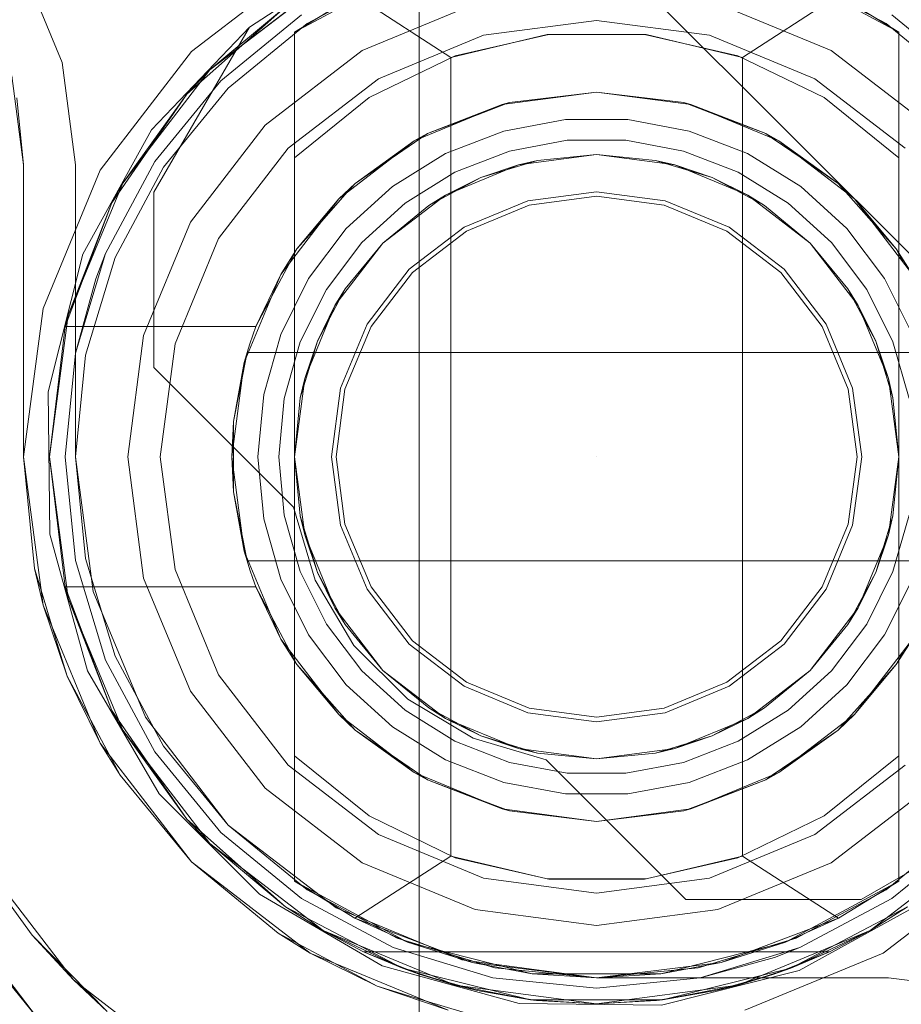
# Model space of a CAD drawing. Extents: x -620 to 300, y 62 to 1112.
# Tile 95 of 226: x -155.715 to -155.546, y 270.557 to 270.746. Entities that reach past the tile are written whole.
import ezdxf

# ---------------------------------------------------------------- set-up
doc = ezdxf.new("R2010")
doc.units = 0
doc.layers.get('0').update_dxf_attribs({"lineweight": 13})
doc.layers.add('60- 61 allgemeine Ausstattung- 4 Terrassen', color=9, linetype='Continuous', lineweight=9, true_color=0x808080)
doc.layers.add('ConnectionPoints', color=7, linetype='Continuous', lineweight=50)

# ---------------------------------------------------------------- blocks, each defined once
blk = doc.blocks.new('Referenz-A06CPVSGL0')
at = {"layer": '60- 61 allgemeine Ausstattung- 4 Terrassen', "color": 0}
blk.add_line((-155.63881, 214.05342), (-155.63881, 372.51342), dxfattribs=at)
blk = doc.blocks.new('AutoCAD-Punkt-A06CPVWUL0')
at = {"color": 0, "lineweight": -2}
blk.add_line((-155.60474, 270.6621), (-155.60474, 270.6621), dxfattribs=at)
blk = doc.blocks.new('Blockreferenz-A06CPVWWL0')
at = {"color": 251, "linetype": 'ByBlock', "lineweight": -2, "ltscale": 0.13, "true_color": 0x636363}
for p, q in [((-155.61153, 270.76789), (-155.49896, 270.65532)), ((-155.61153, 270.76789), (-155.49896, 270.65532)), ((-155.65974, 270.75737), (-155.68252, 270.73989)), ((-155.70733, 270.73778), (-155.71492, 270.7561)), ((-155.71492, 270.7561), (-155.70733, 270.73778)), ((-155.67134, 270.74457), (-155.65315, 270.75641)), ((-155.65315, 270.75641), (-155.67134, 270.74457)), ((-155.67134, 270.74457), (-155.69018, 270.72485)), ((-155.68974, 270.7129), (-155.67134, 270.74457)), ((-155.68974, 270.7129), (-155.67134, 270.74457)), ((-155.67134, 270.74457), (-155.67134, 270.74457)), ((-155.68252, 270.73989), (-155.70001, 270.7171)), ((-155.70474, 270.7181), (-155.70733, 270.73778)), ((-155.70733, 270.73778), (-155.70474, 270.7181)), ((-155.69018, 270.72485), (-155.70336, 270.70098)), ((-155.70474, 270.6621), (-155.70474, 270.7181)), ((-155.70474, 270.7181), (-155.70474, 270.6621)), ((-155.70474, 270.7181), (-155.70474, 270.7181)), ((-155.70001, 270.7171), (-155.71099, 270.69057)), ((-155.68974, 270.67922), (-155.68974, 270.7129)), ((-155.68974, 270.7129), (-155.68974, 270.7129)), ((-155.68974, 270.67922), (-155.68974, 270.7129)), ((-155.70336, 270.70098), (-155.71001, 270.67453)), ((-155.71099, 270.69057), (-155.71474, 270.6621)), ((-155.66294, 270.65242), (-155.68974, 270.67922)), ((-155.68974, 270.67922), (-155.68974, 270.67922)), ((-155.66294, 270.65242), (-155.68974, 270.67922)), ((-155.71001, 270.67453), (-155.7097, 270.64727)), ((-155.71474, 270.6621), (-155.71099, 270.63363)), ((-155.70134, 270.63622), (-155.70474, 270.6621)), ((-155.70474, 270.6621), (-155.70134, 270.63622)), ((-155.70474, 270.6621), (-155.70474, 270.6621)), ((-155.65878, 270.63842), (-155.66294, 270.65242)), ((-155.66294, 270.65242), (-155.66294, 270.65242)), ((-155.65878, 270.63842), (-155.66294, 270.65242)), ((-155.7097, 270.64727), (-155.70244, 270.62098)), ((-155.65131, 270.62587), (-155.65878, 270.63842)), ((-155.65131, 270.62587), (-155.65878, 270.63842)), ((-155.69135, 270.6121), (-155.70134, 270.63622)), ((-155.70134, 270.63622), (-155.69135, 270.6121)), ((-155.71099, 270.63363), (-155.70001, 270.6071)), ((-155.64098, 270.61554), (-155.65131, 270.62587)), ((-155.64098, 270.61554), (-155.65131, 270.62587)), ((-155.70244, 270.62098), (-155.68871, 270.59742)), ((-155.62843, 270.60807), (-155.64098, 270.61554)), ((-155.62843, 270.60807), (-155.64098, 270.61554)), ((-155.67545, 270.59139), (-155.69135, 270.6121)), ((-155.69135, 270.6121), (-155.67545, 270.59139)), ((-155.61443, 270.6039), (-155.62843, 270.60807)), ((-155.61443, 270.6039), (-155.62843, 270.60807)), ((-155.70001, 270.6071), (-155.68252, 270.58432)), ((-155.58763, 270.57711), (-155.61443, 270.6039)), ((-155.61443, 270.6039), (-155.61443, 270.6039)), ((-155.58763, 270.57711), (-155.61443, 270.6039)), ((-155.68871, 270.59742), (-155.66943, 270.57813)), ((-155.52228, 270.59551), (-155.55394, 270.57711)), ((-155.52228, 270.59551), (-155.55394, 270.57711)), ((-155.65474, 270.5755), (-155.67545, 270.59139)), ((-155.67545, 270.59139), (-155.65474, 270.5755)), ((-155.71222, 270.55462), (-155.73638, 270.5861)), ((-155.68252, 270.58432), (-155.65974, 270.56684)), ((-155.54974, 270.56684), (-155.52696, 270.58432)), ((-155.66943, 270.57813), (-155.64587, 270.56441)), ((-155.73113, 270.57766), (-155.71222, 270.55462)), ((-155.55394, 270.57711), (-155.58763, 270.57711)), ((-155.58763, 270.57711), (-155.58763, 270.57711)), ((-155.55394, 270.57711), (-155.58763, 270.57711)), ((-155.56587, 270.56349), (-155.542, 270.57667)), ((-155.55394, 270.57711), (-155.55394, 270.57711)), ((-155.63062, 270.56551), (-155.65474, 270.5755)), ((-155.65474, 270.5755), (-155.63062, 270.56551)), ((-155.65974, 270.56684), (-155.63321, 270.55585)), ((-155.57627, 270.55585), (-155.54974, 270.56684)), ((-155.60474, 270.5621), (-155.63062, 270.56551)), ((-155.63062, 270.56551), (-155.60474, 270.5621)), ((-155.64587, 270.56441), (-155.61958, 270.55715)), ((-155.59231, 270.55684), (-155.56587, 270.56349)), ((-155.54874, 270.5621), (-155.60474, 270.5621)), ((-155.60474, 270.5621), (-155.54874, 270.5621)), ((-155.60474, 270.5621), (-155.60474, 270.5621)), ((-155.52907, 270.55952), (-155.54874, 270.5621)), ((-155.54874, 270.5621), (-155.52907, 270.55952)), ((-155.54874, 270.5621), (-155.54874, 270.5621)), ((-155.61958, 270.55715), (-155.59231, 270.55684))]:
    blk.add_line(p, q, dxfattribs=at)
blk = doc.blocks.new('Blockreferenz-A06CPVWYL0')
at = {"color": 0, "linetype": 'ByBlock', "lineweight": -2, "ltscale": 0.13}
for p, q in [((-155.64102, 270.75529), (-155.66274, 270.74357)), ((-155.54674, 270.74357), (-155.56847, 270.75529)), ((-155.67899, 270.73635), (-155.65724, 270.75304)), ((-155.65724, 270.75304), (-155.67899, 270.73635)), ((-155.65114, 270.75069), (-155.66274, 270.74357)), ((-155.66274, 270.74357), (-155.65114, 270.75069)), ((-155.65114, 270.75069), (-155.63274, 270.73875)), ((-155.57674, 270.73875), (-155.55834, 270.75069)), ((-155.54674, 270.74357), (-155.55834, 270.75069)), ((-155.54674, 270.74357), (-155.55834, 270.75069)), ((-155.68339, 270.73167), (-155.66444, 270.74848)), ((-155.66444, 270.74848), (-155.68339, 270.73167)), ((-155.66444, 270.74848), (-155.67899, 270.73635)), ((-155.66444, 270.74848), (-155.67899, 270.73635)), ((-155.66274, 270.74357), (-155.66274, 270.7195)), ((-155.66274, 270.58064), (-155.66274, 270.74357)), ((-155.66274, 270.74357), (-155.66274, 270.74357)), ((-155.63274, 270.73875), (-155.61425, 270.74315)), ((-155.61394, 270.74318), (-155.63187, 270.73907)), ((-155.61425, 270.74315), (-155.59524, 270.74315)), ((-155.59555, 270.74318), (-155.61394, 270.74318)), ((-155.57762, 270.73907), (-155.59555, 270.74318)), ((-155.59524, 270.74315), (-155.57674, 270.73875)), ((-155.54674, 270.7195), (-155.54674, 270.74357)), ((-155.54674, 270.74357), (-155.54674, 270.74357)), ((-155.54674, 270.74357), (-155.54674, 270.58064)), ((-155.63187, 270.73907), (-155.64841, 270.73104)), ((-155.63274, 270.73875), (-155.63274, 270.58546)), ((-155.56107, 270.73104), (-155.57762, 270.73907)), ((-155.57674, 270.58546), (-155.57674, 270.73875)), ((-155.69568, 270.7146), (-155.67899, 270.73635)), ((-155.67899, 270.73635), (-155.69568, 270.7146)), ((-155.67899, 270.73635), (-155.68339, 270.73167)), ((-155.67899, 270.73635), (-155.68339, 270.73167)), ((-155.69777, 270.71081), (-155.68339, 270.73167)), ((-155.68339, 270.73167), (-155.69777, 270.71081)), ((-155.68339, 270.73167), (-155.69568, 270.7146)), ((-155.68339, 270.73167), (-155.69568, 270.7146)), ((-155.64841, 270.73104), (-155.66274, 270.7195)), ((-155.62286, 270.72972), (-155.60474, 270.7321)), ((-155.60474, 270.7321), (-155.62146, 270.73008)), ((-155.60474, 270.7321), (-155.58663, 270.72972)), ((-155.58803, 270.73008), (-155.60474, 270.7321)), ((-155.54674, 270.7195), (-155.56107, 270.73104)), ((-155.63974, 270.72273), (-155.62286, 270.72972)), ((-155.62286, 270.72972), (-155.63721, 270.72412)), ((-155.6276, 270.72775), (-155.62217, 270.72981)), ((-155.62146, 270.73008), (-155.62286, 270.72972)), ((-155.62217, 270.72981), (-155.62146, 270.73008)), ((-155.58803, 270.73008), (-155.58732, 270.72981)), ((-155.58663, 270.72972), (-155.58803, 270.73008)), ((-155.58732, 270.72981), (-155.58188, 270.72775)), ((-155.58663, 270.72972), (-155.56974, 270.72273)), ((-155.57228, 270.72412), (-155.58663, 270.72972)), ((-155.63721, 270.72412), (-155.6276, 270.72775)), ((-155.58188, 270.72775), (-155.57228, 270.72412)), ((-155.61074, 270.72683), (-155.62253, 270.72462)), ((-155.59875, 270.72683), (-155.61074, 270.72683)), ((-155.58695, 270.72462), (-155.59875, 270.72683)), ((-155.64417, 270.71933), (-155.63846, 270.72326)), ((-155.63721, 270.72412), (-155.63974, 270.72273)), ((-155.63846, 270.72326), (-155.63721, 270.72412)), ((-155.62253, 270.72462), (-155.63372, 270.72029)), ((-155.57577, 270.72029), (-155.58695, 270.72462)), ((-155.57228, 270.72412), (-155.57102, 270.72326)), ((-155.56974, 270.72273), (-155.57228, 270.72412)), ((-155.57102, 270.72326), (-155.56531, 270.71933)), ((-155.65424, 270.7116), (-155.63974, 270.72273)), ((-155.63974, 270.72273), (-155.65108, 270.71458)), ((-155.62144, 270.72078), (-155.61037, 270.72284)), ((-155.62144, 270.72078), (-155.61037, 270.72284)), ((-155.61037, 270.72284), (-155.59911, 270.72284)), ((-155.61037, 270.72284), (-155.59911, 270.72284)), ((-155.59911, 270.72284), (-155.58805, 270.72078)), ((-155.59911, 270.72284), (-155.58805, 270.72078)), ((-155.56974, 270.72273), (-155.55525, 270.7116)), ((-155.55841, 270.71458), (-155.56974, 270.72273)), ((-155.66274, 270.7195), (-155.66274, 270.6843)), ((-155.63372, 270.72029), (-155.64391, 270.71398)), ((-155.63193, 270.71671), (-155.62144, 270.72078)), ((-155.63193, 270.71671), (-155.62144, 270.72078)), ((-155.61975, 270.71813), (-155.60474, 270.7201)), ((-155.61975, 270.71813), (-155.60474, 270.7201)), ((-155.61975, 270.71813), (-155.60474, 270.7201)), ((-155.60474, 270.7201), (-155.61606, 270.71899)), ((-155.61606, 270.71899), (-155.60474, 270.7201)), ((-155.60474, 270.7201), (-155.58973, 270.71813)), ((-155.59343, 270.71899), (-155.60474, 270.7201)), ((-155.60474, 270.7201), (-155.59343, 270.71899)), ((-155.60474, 270.7201), (-155.58973, 270.71813)), ((-155.60474, 270.7201), (-155.58973, 270.71813)), ((-155.58805, 270.72078), (-155.57755, 270.71671)), ((-155.58805, 270.72078), (-155.57755, 270.71671)), ((-155.56557, 270.71398), (-155.57577, 270.72029)), ((-155.54674, 270.6621), (-155.54674, 270.7195)), ((-155.65108, 270.71458), (-155.64417, 270.71933)), ((-155.63374, 270.71233), (-155.61975, 270.71813)), ((-155.63374, 270.71233), (-155.61975, 270.71813)), ((-155.63374, 270.71233), (-155.61975, 270.71813)), ((-155.62694, 270.71569), (-155.61606, 270.71899)), ((-155.61975, 270.71813), (-155.62694, 270.71569)), ((-155.61606, 270.71899), (-155.61975, 270.71813)), ((-155.58973, 270.71813), (-155.59343, 270.71899)), ((-155.59343, 270.71899), (-155.58255, 270.71569)), ((-155.58255, 270.71569), (-155.58973, 270.71813)), ((-155.58973, 270.71813), (-155.57574, 270.71233)), ((-155.58973, 270.71813), (-155.57574, 270.71233)), ((-155.58973, 270.71813), (-155.57574, 270.71233)), ((-155.56531, 270.71933), (-155.55841, 270.71458)), ((-155.6415, 270.71078), (-155.63193, 270.71671)), ((-155.6415, 270.71078), (-155.63193, 270.71671)), ((-155.63697, 270.71033), (-155.62694, 270.71569)), ((-155.62694, 270.71569), (-155.63374, 270.71233)), ((-155.57574, 270.71233), (-155.58255, 270.71569)), ((-155.58255, 270.71569), (-155.57252, 270.71033)), ((-155.57755, 270.71671), (-155.56798, 270.71078)), ((-155.57755, 270.71671), (-155.56798, 270.71078)), ((-155.70617, 270.68928), (-155.69568, 270.7146)), ((-155.69568, 270.7146), (-155.70617, 270.68928)), ((-155.69568, 270.7146), (-155.69777, 270.71081)), ((-155.69568, 270.7146), (-155.69777, 270.71081)), ((-155.65108, 270.71458), (-155.65424, 270.7116)), ((-155.64391, 270.71398), (-155.65278, 270.7059)), ((-155.6526, 270.71286), (-155.65108, 270.71458)), ((-155.55671, 270.7059), (-155.56557, 270.71398)), ((-155.55841, 270.71458), (-155.55688, 270.71286)), ((-155.55525, 270.7116), (-155.55841, 270.71458)), ((-155.65751, 270.70734), (-155.6526, 270.71286)), ((-155.64576, 270.70312), (-155.63374, 270.71233)), ((-155.64576, 270.70312), (-155.63374, 270.71233)), ((-155.64576, 270.70312), (-155.63374, 270.71233)), ((-155.63374, 270.71233), (-155.63697, 270.71033)), ((-155.57252, 270.71033), (-155.57574, 270.71233)), ((-155.57574, 270.71233), (-155.56373, 270.70312)), ((-155.57574, 270.71233), (-155.56373, 270.70312)), ((-155.57574, 270.71233), (-155.56373, 270.70312)), ((-155.55688, 270.71286), (-155.55198, 270.70734)), ((-155.70672, 270.6871), (-155.69777, 270.71081)), ((-155.69777, 270.71081), (-155.70672, 270.6871)), ((-155.69777, 270.71081), (-155.70617, 270.68928)), ((-155.69777, 270.71081), (-155.70617, 270.68928)), ((-155.66536, 270.6971), (-155.65424, 270.7116)), ((-155.65424, 270.7116), (-155.66227, 270.70199)), ((-155.64982, 270.7032), (-155.6415, 270.71078)), ((-155.64982, 270.7032), (-155.6415, 270.71078)), ((-155.63697, 270.71033), (-155.64576, 270.70312)), ((-155.64576, 270.70312), (-155.63697, 270.71033)), ((-155.56373, 270.70312), (-155.57252, 270.71033)), ((-155.57252, 270.71033), (-155.56373, 270.70312)), ((-155.56798, 270.71078), (-155.55966, 270.7032)), ((-155.56798, 270.71078), (-155.55966, 270.7032)), ((-155.55525, 270.7116), (-155.54412, 270.6971)), ((-155.54722, 270.70199), (-155.55525, 270.7116)), ((-155.66227, 270.70199), (-155.65751, 270.70734)), ((-155.55198, 270.70734), (-155.54722, 270.70199)), ((-155.65278, 270.7059), (-155.66001, 270.69632)), ((-155.54948, 270.69632), (-155.55671, 270.7059)), ((-155.65661, 270.69422), (-155.64982, 270.7032)), ((-155.65661, 270.69422), (-155.64982, 270.7032)), ((-155.65497, 270.6911), (-155.64576, 270.70312)), ((-155.65497, 270.6911), (-155.64576, 270.70312)), ((-155.65497, 270.6911), (-155.64576, 270.70312)), ((-155.64576, 270.70312), (-155.65297, 270.69433)), ((-155.65297, 270.69433), (-155.64576, 270.70312)), ((-155.56373, 270.70312), (-155.55451, 270.6911)), ((-155.55652, 270.69433), (-155.56373, 270.70312)), ((-155.56373, 270.70312), (-155.55652, 270.69433)), ((-155.56373, 270.70312), (-155.55451, 270.6911)), ((-155.56373, 270.70312), (-155.55451, 270.6911)), ((-155.55966, 270.7032), (-155.55288, 270.69422)), ((-155.55966, 270.7032), (-155.55288, 270.69422)), ((-155.66227, 270.70199), (-155.66536, 270.6971)), ((-155.6637, 270.69927), (-155.66227, 270.70199)), ((-155.54722, 270.70199), (-155.54578, 270.69927)), ((-155.54412, 270.6971), (-155.54722, 270.70199)), ((-155.66725, 270.69255), (-155.6637, 270.69927)), ((-155.67236, 270.68022), (-155.66536, 270.6971)), ((-155.66536, 270.6971), (-155.67013, 270.6871)), ((-155.66001, 270.69632), (-155.66535, 270.68559)), ((-155.54413, 270.68559), (-155.54948, 270.69632)), ((-155.66162, 270.68414), (-155.65661, 270.69422)), ((-155.66162, 270.68414), (-155.65661, 270.69422)), ((-155.65833, 270.6843), (-155.65297, 270.69433)), ((-155.65297, 270.69433), (-155.65497, 270.6911)), ((-155.55451, 270.6911), (-155.55652, 270.69433)), ((-155.55652, 270.69433), (-155.55116, 270.6843)), ((-155.55288, 270.69422), (-155.54786, 270.68414)), ((-155.55288, 270.69422), (-155.54786, 270.68414)), ((-155.67013, 270.6871), (-155.66725, 270.69255)), ((-155.70974, 270.6621), (-155.70617, 270.68928)), ((-155.70617, 270.68928), (-155.70974, 270.6621)), ((-155.70617, 270.68928), (-155.70672, 270.6871)), ((-155.70617, 270.68928), (-155.70672, 270.6871)), ((-155.66077, 270.67712), (-155.65497, 270.6911)), ((-155.66077, 270.67712), (-155.65497, 270.6911)), ((-155.66077, 270.67712), (-155.65497, 270.6911)), ((-155.65497, 270.6911), (-155.65833, 270.6843)), ((-155.55116, 270.6843), (-155.55451, 270.6911)), ((-155.55451, 270.6911), (-155.54872, 270.67712)), ((-155.55451, 270.6911), (-155.54872, 270.67712)), ((-155.55451, 270.6911), (-155.54872, 270.67712)), ((-155.70672, 270.6871), (-155.70974, 270.6621)), ((-155.70672, 270.6871), (-155.67013, 270.6871)), ((-155.70672, 270.6871), (-155.70672, 270.6871)), ((-155.67013, 270.6871), (-155.70672, 270.6871)), ((-155.67073, 270.68545), (-155.6713, 270.68379)), ((-155.67013, 270.6871), (-155.67073, 270.68545)), ((-155.67013, 270.6871), (-155.67013, 270.6871)), ((-155.66535, 270.68559), (-155.66864, 270.67405)), ((-155.6713, 270.68379), (-155.67182, 270.6821)), ((-155.6647, 270.67331), (-155.66162, 270.68414)), ((-155.6647, 270.67331), (-155.66162, 270.68414)), ((-155.66274, 270.6843), (-155.66274, 270.67342)), ((-155.66163, 270.67342), (-155.65833, 270.6843)), ((-155.65833, 270.6843), (-155.66077, 270.67712)), ((-155.54872, 270.67712), (-155.55116, 270.6843)), ((-155.55116, 270.6843), (-155.54786, 270.67342)), ((-155.54786, 270.68414), (-155.54478, 270.67331)), ((-155.54786, 270.68414), (-155.54478, 270.67331)), ((-155.67182, 270.6821), (-155.67442, 270.66886)), ((-155.67182, 270.6821), (-155.67236, 270.68022)), ((-155.67205, 270.68097), (-155.67182, 270.6821)), ((-155.53766, 270.6821), (-155.67182, 270.6821)), ((-155.67182, 270.6821), (-155.67158, 270.6821)), ((-155.67182, 270.6821), (-155.67182, 270.6821)), ((-155.67158, 270.6821), (-155.53791, 270.6821)), ((-155.67474, 270.6621), (-155.67236, 270.68022)), ((-155.67236, 270.68022), (-155.67442, 270.66886)), ((-155.6727, 270.67765), (-155.67205, 270.68097)), ((-155.67442, 270.66886), (-155.6727, 270.67765)), ((-155.66274, 270.6621), (-155.66077, 270.67712)), ((-155.66274, 270.6621), (-155.66077, 270.67712)), ((-155.66274, 270.6621), (-155.66077, 270.67712)), ((-155.66077, 270.67712), (-155.66163, 270.67342)), ((-155.54786, 270.67342), (-155.54872, 270.67712)), ((-155.54872, 270.67712), (-155.54674, 270.6621)), ((-155.54872, 270.67712), (-155.54674, 270.6621)), ((-155.54872, 270.67712), (-155.54674, 270.6621)), ((-155.66864, 270.67405), (-155.66974, 270.6621)), ((-155.66574, 270.6621), (-155.6647, 270.67331)), ((-155.66574, 270.6621), (-155.6647, 270.67331)), ((-155.66163, 270.67342), (-155.66274, 270.6621)), ((-155.66274, 270.6621), (-155.66163, 270.67342)), ((-155.66274, 270.67342), (-155.66274, 270.6621)), ((-155.54674, 270.6621), (-155.54786, 270.67342)), ((-155.54786, 270.67342), (-155.54674, 270.6621)), ((-155.67442, 270.66886), (-155.67474, 270.6621)), ((-155.67442, 270.66886), (-155.67442, 270.66458)), ((-155.67442, 270.66458), (-155.67442, 270.65963)), ((-155.70617, 270.63493), (-155.70974, 270.6621)), ((-155.70974, 270.6621), (-155.70672, 270.6371)), ((-155.70974, 270.6621), (-155.70617, 270.63493)), ((-155.67236, 270.64399), (-155.67474, 270.6621)), ((-155.67474, 270.6621), (-155.67442, 270.65535)), ((-155.66974, 270.6621), (-155.66864, 270.65016)), ((-155.6647, 270.6509), (-155.66574, 270.6621)), ((-155.6647, 270.6509), (-155.66574, 270.6621)), ((-155.66077, 270.64709), (-155.66274, 270.6621)), ((-155.66274, 270.6621), (-155.66163, 270.65079)), ((-155.66077, 270.64709), (-155.66274, 270.6621)), ((-155.66274, 270.6621), (-155.66274, 270.60471)), ((-155.66163, 270.65079), (-155.66274, 270.6621)), ((-155.66077, 270.64709), (-155.66274, 270.6621)), ((-155.54674, 270.6621), (-155.54872, 270.64709)), ((-155.54674, 270.6621), (-155.54872, 270.64709)), ((-155.54674, 270.6621), (-155.54872, 270.64709)), ((-155.54786, 270.65079), (-155.54674, 270.6621)), ((-155.54674, 270.6621), (-155.54786, 270.65079)), ((-155.54674, 270.65079), (-155.54674, 270.6621)), ((-155.67442, 270.65963), (-155.67442, 270.65535)), ((-155.67442, 270.65535), (-155.67182, 270.6421)), ((-155.6727, 270.64656), (-155.67442, 270.65535)), ((-155.67442, 270.65535), (-155.67236, 270.64399)), ((-155.66864, 270.65016), (-155.66535, 270.63862)), ((-155.66162, 270.64007), (-155.6647, 270.6509)), ((-155.66162, 270.64007), (-155.6647, 270.6509)), ((-155.66163, 270.65079), (-155.66077, 270.64709)), ((-155.65833, 270.63991), (-155.66163, 270.65079)), ((-155.54786, 270.65079), (-155.55116, 270.63991)), ((-155.54872, 270.64709), (-155.54786, 270.65079)), ((-155.54478, 270.6509), (-155.54786, 270.64007)), ((-155.54478, 270.6509), (-155.54786, 270.64007)), ((-155.54674, 270.63991), (-155.54674, 270.65079)), ((-155.67205, 270.64323), (-155.6727, 270.64656)), ((-155.65497, 270.6331), (-155.66077, 270.64709)), ((-155.66077, 270.64709), (-155.65833, 270.63991)), ((-155.65497, 270.6331), (-155.66077, 270.64709)), ((-155.65497, 270.6331), (-155.66077, 270.64709)), ((-155.54872, 270.64709), (-155.55451, 270.6331)), ((-155.54872, 270.64709), (-155.55451, 270.6331)), ((-155.54872, 270.64709), (-155.55451, 270.6331)), ((-155.55116, 270.63991), (-155.54872, 270.64709)), ((-155.66536, 270.6271), (-155.67236, 270.64399)), ((-155.67236, 270.64399), (-155.67182, 270.6421)), ((-155.67182, 270.6421), (-155.67205, 270.64323)), ((-155.67182, 270.6421), (-155.53766, 270.6421)), ((-155.67158, 270.6421), (-155.67182, 270.6421)), ((-155.67182, 270.6421), (-155.6713, 270.64042)), ((-155.67182, 270.6421), (-155.67182, 270.6421)), ((-155.53791, 270.6421), (-155.67158, 270.6421)), ((-155.6713, 270.64042), (-155.67073, 270.63876)), ((-155.67073, 270.63876), (-155.67013, 270.6371)), ((-155.66535, 270.63862), (-155.66001, 270.62789)), ((-155.65661, 270.62999), (-155.66162, 270.64007)), ((-155.65661, 270.62999), (-155.66162, 270.64007)), ((-155.65833, 270.63991), (-155.65497, 270.6331)), ((-155.65297, 270.62988), (-155.65833, 270.63991)), ((-155.55116, 270.63991), (-155.55652, 270.62988)), ((-155.55451, 270.6331), (-155.55116, 270.63991)), ((-155.54786, 270.64007), (-155.55288, 270.62999)), ((-155.54786, 270.64007), (-155.55288, 270.62999)), ((-155.54948, 270.62789), (-155.54413, 270.63862)), ((-155.54674, 270.60471), (-155.54674, 270.63991)), ((-155.70672, 270.6371), (-155.70617, 270.63493)), ((-155.70672, 270.6371), (-155.70617, 270.63493)), ((-155.69777, 270.6134), (-155.70672, 270.6371)), ((-155.67013, 270.6371), (-155.70672, 270.6371)), ((-155.70672, 270.6371), (-155.70672, 270.6371)), ((-155.70672, 270.6371), (-155.69777, 270.6134)), ((-155.67013, 270.6371), (-155.70672, 270.6371)), ((-155.66725, 270.63166), (-155.67013, 270.6371)), ((-155.67013, 270.6371), (-155.66536, 270.6271)), ((-155.67013, 270.6371), (-155.67013, 270.6371)), ((-155.70617, 270.63493), (-155.69777, 270.6134)), ((-155.69568, 270.6096), (-155.70617, 270.63493)), ((-155.70617, 270.63493), (-155.69777, 270.6134)), ((-155.70617, 270.63493), (-155.69568, 270.6096)), ((-155.64576, 270.62109), (-155.65497, 270.6331)), ((-155.65497, 270.6331), (-155.65297, 270.62988)), ((-155.64576, 270.62109), (-155.65497, 270.6331)), ((-155.64576, 270.62109), (-155.65497, 270.6331)), ((-155.55451, 270.6331), (-155.56373, 270.62109)), ((-155.55451, 270.6331), (-155.56373, 270.62109)), ((-155.55451, 270.6331), (-155.56373, 270.62109)), ((-155.55652, 270.62988), (-155.55451, 270.6331)), ((-155.6637, 270.62494), (-155.66725, 270.63166)), ((-155.64982, 270.62101), (-155.65661, 270.62999)), ((-155.64982, 270.62101), (-155.65661, 270.62999)), ((-155.65297, 270.62988), (-155.64576, 270.62109)), ((-155.64576, 270.62109), (-155.65297, 270.62988)), ((-155.56373, 270.62109), (-155.55652, 270.62988)), ((-155.55652, 270.62988), (-155.56373, 270.62109)), ((-155.55288, 270.62999), (-155.55966, 270.62101)), ((-155.55288, 270.62999), (-155.55966, 270.62101)), ((-155.65424, 270.61261), (-155.66536, 270.6271)), ((-155.66536, 270.6271), (-155.66227, 270.62222)), ((-155.66001, 270.62789), (-155.65278, 270.61831)), ((-155.55671, 270.61831), (-155.54948, 270.62789)), ((-155.54412, 270.6271), (-155.55525, 270.61261)), ((-155.54722, 270.62222), (-155.54412, 270.6271)), ((-155.66227, 270.62222), (-155.6637, 270.62494)), ((-155.54578, 270.62494), (-155.54722, 270.62222)), ((-155.65751, 270.61687), (-155.66227, 270.62222)), ((-155.66227, 270.62222), (-155.65424, 270.61261)), ((-155.55525, 270.61261), (-155.54722, 270.62222)), ((-155.54722, 270.62222), (-155.55198, 270.61687)), ((-155.6415, 270.61343), (-155.64982, 270.62101)), ((-155.6415, 270.61343), (-155.64982, 270.62101)), ((-155.64576, 270.62109), (-155.63697, 270.61388)), ((-155.63374, 270.61188), (-155.64576, 270.62109)), ((-155.63374, 270.61188), (-155.64576, 270.62109)), ((-155.63697, 270.61388), (-155.64576, 270.62109)), ((-155.63374, 270.61188), (-155.64576, 270.62109)), ((-155.56373, 270.62109), (-155.57574, 270.61188)), ((-155.56373, 270.62109), (-155.57574, 270.61188)), ((-155.56373, 270.62109), (-155.57574, 270.61188)), ((-155.57252, 270.61388), (-155.56373, 270.62109)), ((-155.56373, 270.62109), (-155.57252, 270.61388)), ((-155.55966, 270.62101), (-155.56798, 270.61343)), ((-155.55966, 270.62101), (-155.56798, 270.61343)), ((-155.65278, 270.61831), (-155.64391, 270.61023)), ((-155.56557, 270.61023), (-155.55671, 270.61831)), ((-155.6526, 270.61135), (-155.65751, 270.61687)), ((-155.55198, 270.61687), (-155.55688, 270.61135)), ((-155.63697, 270.61388), (-155.63374, 270.61188)), ((-155.62694, 270.60852), (-155.63697, 270.61388)), ((-155.57252, 270.61388), (-155.58255, 270.60852)), ((-155.57574, 270.61188), (-155.57252, 270.61388)), ((-155.69777, 270.6134), (-155.69568, 270.6096)), ((-155.68339, 270.59254), (-155.69777, 270.6134)), ((-155.69777, 270.6134), (-155.69568, 270.6096)), ((-155.69777, 270.6134), (-155.68339, 270.59254)), ((-155.63974, 270.60148), (-155.65424, 270.61261)), ((-155.65424, 270.61261), (-155.65108, 270.60963)), ((-155.63193, 270.6075), (-155.6415, 270.61343)), ((-155.63193, 270.6075), (-155.6415, 270.61343)), ((-155.61975, 270.60608), (-155.63374, 270.61188)), ((-155.63374, 270.61188), (-155.62694, 270.60852)), ((-155.61975, 270.60608), (-155.63374, 270.61188)), ((-155.61975, 270.60608), (-155.63374, 270.61188)), ((-155.57574, 270.61188), (-155.58973, 270.60608)), ((-155.57574, 270.61188), (-155.58973, 270.60608)), ((-155.57574, 270.61188), (-155.58973, 270.60608)), ((-155.58255, 270.60852), (-155.57574, 270.61188)), ((-155.56798, 270.61343), (-155.57755, 270.6075)), ((-155.56798, 270.61343), (-155.57755, 270.6075)), ((-155.55525, 270.61261), (-155.56974, 270.60148)), ((-155.55841, 270.60963), (-155.55525, 270.61261)), ((-155.65108, 270.60963), (-155.6526, 270.61135)), ((-155.64391, 270.61023), (-155.63372, 270.60392)), ((-155.57577, 270.60392), (-155.56557, 270.61023)), ((-155.55688, 270.61135), (-155.55841, 270.60963)), ((-155.69568, 270.6096), (-155.68339, 270.59254)), ((-155.67899, 270.58786), (-155.69568, 270.6096)), ((-155.69568, 270.6096), (-155.68339, 270.59254)), ((-155.69568, 270.6096), (-155.67899, 270.58786)), ((-155.64417, 270.60488), (-155.65108, 270.60963)), ((-155.65108, 270.60963), (-155.63974, 270.60148)), ((-155.62694, 270.60852), (-155.61975, 270.60608)), ((-155.61606, 270.60522), (-155.62694, 270.60852)), ((-155.58255, 270.60852), (-155.59343, 270.60522)), ((-155.58973, 270.60608), (-155.58255, 270.60852)), ((-155.56974, 270.60148), (-155.55841, 270.60963)), ((-155.55841, 270.60963), (-155.56531, 270.60488)), ((-155.62144, 270.60343), (-155.63193, 270.6075)), ((-155.62144, 270.60343), (-155.63193, 270.6075)), ((-155.60474, 270.6041), (-155.61975, 270.60608)), ((-155.61975, 270.60608), (-155.61606, 270.60522)), ((-155.60474, 270.6041), (-155.61975, 270.60608)), ((-155.60474, 270.6041), (-155.61975, 270.60608)), ((-155.58973, 270.60608), (-155.60474, 270.6041)), ((-155.58973, 270.60608), (-155.60474, 270.6041)), ((-155.58973, 270.60608), (-155.60474, 270.6041)), ((-155.59343, 270.60522), (-155.58973, 270.60608)), ((-155.57755, 270.6075), (-155.58805, 270.60343)), ((-155.57755, 270.6075), (-155.58805, 270.60343)), ((-155.66274, 270.60471), (-155.66274, 270.58064)), ((-155.64841, 270.59317), (-155.66274, 270.60471)), ((-155.63846, 270.60095), (-155.64417, 270.60488)), ((-155.61606, 270.60522), (-155.60474, 270.6041)), ((-155.60474, 270.6041), (-155.61606, 270.60522)), ((-155.60474, 270.6041), (-155.59343, 270.60522)), ((-155.59343, 270.60522), (-155.60474, 270.6041)), ((-155.56531, 270.60488), (-155.57102, 270.60095)), ((-155.54674, 270.60471), (-155.56107, 270.59317)), ((-155.54674, 270.58064), (-155.54674, 270.60471)), ((-155.63372, 270.60392), (-155.62253, 270.59959)), ((-155.61037, 270.60137), (-155.62144, 270.60343)), ((-155.61037, 270.60137), (-155.62144, 270.60343)), ((-155.58805, 270.60343), (-155.59911, 270.60137)), ((-155.58805, 270.60343), (-155.59911, 270.60137)), ((-155.58695, 270.59959), (-155.57577, 270.60392)), ((-155.62286, 270.59449), (-155.63974, 270.60148)), ((-155.63974, 270.60148), (-155.63721, 270.60009)), ((-155.63721, 270.60009), (-155.63846, 270.60095)), ((-155.59911, 270.60137), (-155.61037, 270.60137)), ((-155.59911, 270.60137), (-155.61037, 270.60137)), ((-155.56974, 270.60148), (-155.58663, 270.59449)), ((-155.57228, 270.60009), (-155.56974, 270.60148)), ((-155.57102, 270.60095), (-155.57228, 270.60009)), ((-155.6276, 270.59645), (-155.63721, 270.60009)), ((-155.63721, 270.60009), (-155.62286, 270.59449)), ((-155.62253, 270.59959), (-155.61074, 270.59738)), ((-155.59875, 270.59738), (-155.58695, 270.59959)), ((-155.58663, 270.59449), (-155.57228, 270.60009)), ((-155.57228, 270.60009), (-155.58188, 270.59645)), ((-155.61074, 270.59738), (-155.59875, 270.59738)), ((-155.62217, 270.5944), (-155.6276, 270.59645)), ((-155.58188, 270.59645), (-155.58732, 270.5944)), ((-155.63187, 270.58514), (-155.64841, 270.59317)), ((-155.60474, 270.5921), (-155.62286, 270.59449)), ((-155.62286, 270.59449), (-155.62146, 270.59413)), ((-155.62146, 270.59413), (-155.62217, 270.5944)), ((-155.62146, 270.59413), (-155.60474, 270.5921)), ((-155.58663, 270.59449), (-155.60474, 270.5921)), ((-155.60474, 270.5921), (-155.58803, 270.59413)), ((-155.58803, 270.59413), (-155.58663, 270.59449)), ((-155.58732, 270.5944), (-155.58803, 270.59413)), ((-155.56107, 270.59317), (-155.57762, 270.58514)), ((-155.66444, 270.57573), (-155.68339, 270.59254)), ((-155.68339, 270.59254), (-155.67899, 270.58786)), ((-155.68339, 270.59254), (-155.67899, 270.58786)), ((-155.68339, 270.59254), (-155.66444, 270.57573)), ((-155.67899, 270.58786), (-155.66444, 270.57573)), ((-155.65724, 270.57117), (-155.67899, 270.58786)), ((-155.67899, 270.58786), (-155.66444, 270.57573)), ((-155.67899, 270.58786), (-155.65724, 270.57117)), ((-155.5305, 270.58786), (-155.55224, 270.57117)), ((-155.55224, 270.57117), (-155.5305, 270.58786)), ((-155.63274, 270.58546), (-155.65114, 270.57352)), ((-155.61425, 270.58106), (-155.63274, 270.58546)), ((-155.57674, 270.58546), (-155.59524, 270.58106)), ((-155.55834, 270.57352), (-155.57674, 270.58546)), ((-155.61394, 270.58102), (-155.63187, 270.58514)), ((-155.57762, 270.58514), (-155.59555, 270.58102)), ((-155.66274, 270.58064), (-155.65114, 270.57352)), ((-155.64102, 270.56892), (-155.66274, 270.58064)), ((-155.65114, 270.57352), (-155.66274, 270.58064)), ((-155.66274, 270.58064), (-155.66274, 270.58064)), ((-155.59524, 270.58106), (-155.61425, 270.58106)), ((-155.59555, 270.58102), (-155.61394, 270.58102)), ((-155.54674, 270.58064), (-155.56847, 270.56892)), ((-155.55834, 270.57352), (-155.54674, 270.58064)), ((-155.54674, 270.58064), (-155.55834, 270.57352)), ((-155.54674, 270.58064), (-155.54674, 270.58064)), ((-155.66444, 270.57573), (-155.65724, 270.57117)), ((-155.64201, 270.56394), (-155.66444, 270.57573)), ((-155.66444, 270.57573), (-155.65724, 270.57117)), ((-155.66444, 270.57573), (-155.64201, 270.56394)), ((-155.54505, 270.57573), (-155.56748, 270.56394)), ((-155.56748, 270.56394), (-155.54505, 270.57573)), ((-155.55224, 270.57117), (-155.54505, 270.57573)), ((-155.55224, 270.57117), (-155.54505, 270.57573)), ((-155.65114, 270.57352), (-155.64102, 270.56892)), ((-155.65114, 270.57352), (-155.62863, 270.565)), ((-155.58085, 270.565), (-155.55834, 270.57352)), ((-155.56847, 270.56892), (-155.55834, 270.57352)), ((-155.65724, 270.57117), (-155.64946, 270.5671)), ((-155.63192, 270.56068), (-155.65724, 270.57117)), ((-155.65724, 270.57117), (-155.64201, 270.56394)), ((-155.65724, 270.57117), (-155.63192, 270.56068)), ((-155.55224, 270.57117), (-155.57757, 270.56068)), ((-155.57757, 270.56068), (-155.55224, 270.57117)), ((-155.56748, 270.56394), (-155.55224, 270.57117)), ((-155.56002, 270.5671), (-155.55224, 270.57117)), ((-155.61709, 270.56287), (-155.64102, 270.56892)), ((-155.64102, 270.56892), (-155.62863, 270.565)), ((-155.56847, 270.56892), (-155.5924, 270.56287)), ((-155.58085, 270.565), (-155.56847, 270.56892)), ((-155.64946, 270.5671), (-155.64201, 270.56394)), ((-155.64946, 270.5671), (-155.63877, 270.56277)), ((-155.56002, 270.5671), (-155.64946, 270.5671)), ((-155.64946, 270.5671), (-155.64946, 270.5671)), ((-155.64946, 270.5671), (-155.63877, 270.56277)), ((-155.56002, 270.5671), (-155.64946, 270.5671)), ((-155.57072, 270.56277), (-155.56002, 270.5671)), ((-155.57072, 270.56277), (-155.56002, 270.5671)), ((-155.56748, 270.56394), (-155.56002, 270.5671)), ((-155.56002, 270.5671), (-155.56002, 270.5671)), ((-155.62863, 270.565), (-155.61709, 270.56287)), ((-155.62863, 270.565), (-155.60474, 270.5621)), ((-155.60474, 270.5621), (-155.58085, 270.565)), ((-155.5924, 270.56287), (-155.58085, 270.565)), ((-155.64201, 270.56394), (-155.63877, 270.56277)), ((-155.61741, 270.55787), (-155.64201, 270.56394)), ((-155.64201, 270.56394), (-155.63192, 270.56068)), ((-155.64201, 270.56394), (-155.61741, 270.55787)), ((-155.63877, 270.56277), (-155.63573, 270.56191)), ((-155.63877, 270.56277), (-155.63192, 270.56068)), ((-155.62766, 270.55964), (-155.63877, 270.56277)), ((-155.5924, 270.56287), (-155.61709, 270.56287)), ((-155.61709, 270.56287), (-155.60474, 270.5621)), ((-155.60474, 270.5621), (-155.5924, 270.56287)), ((-155.56748, 270.56394), (-155.59207, 270.55787)), ((-155.59207, 270.55787), (-155.56748, 270.56394)), ((-155.57072, 270.56277), (-155.58183, 270.55964)), ((-155.57757, 270.56068), (-155.56748, 270.56394)), ((-155.57757, 270.56068), (-155.57072, 270.56277)), ((-155.57375, 270.56191), (-155.57072, 270.56277)), ((-155.57072, 270.56277), (-155.56748, 270.56394)), ((-155.63573, 270.56191), (-155.63016, 270.56034)), ((-155.57933, 270.56034), (-155.57375, 270.56191)), ((-155.63192, 270.56068), (-155.62766, 270.55964)), ((-155.60474, 270.5571), (-155.63192, 270.56068)), ((-155.63192, 270.56068), (-155.61741, 270.55787)), ((-155.63192, 270.56068), (-155.60474, 270.5571)), ((-155.63016, 270.56034), (-155.62766, 270.55964)), ((-155.62766, 270.55964), (-155.61741, 270.55787)), ((-155.62766, 270.55964), (-155.61627, 270.55774)), ((-155.62766, 270.55964), (-155.61627, 270.55774)), ((-155.57757, 270.56068), (-155.60474, 270.5571)), ((-155.60474, 270.5571), (-155.57757, 270.56068)), ((-155.59322, 270.55774), (-155.58183, 270.55964)), ((-155.59322, 270.55774), (-155.58183, 270.55964)), ((-155.59207, 270.55787), (-155.57757, 270.56068)), ((-155.59207, 270.55787), (-155.58183, 270.55964)), ((-155.58183, 270.55964), (-155.57757, 270.56068)), ((-155.58183, 270.55964), (-155.57933, 270.56034)), ((-155.61741, 270.55787), (-155.61627, 270.55774)), ((-155.59207, 270.55787), (-155.61741, 270.55787)), ((-155.61741, 270.55787), (-155.60474, 270.5571)), ((-155.61741, 270.55787), (-155.59207, 270.55787)), ((-155.61627, 270.55774), (-155.60474, 270.5571)), ((-155.61627, 270.55774), (-155.60474, 270.5571)), ((-155.60474, 270.5571), (-155.59207, 270.55787)), ((-155.60474, 270.5571), (-155.59322, 270.55774)), ((-155.60474, 270.5571), (-155.59322, 270.55774)), ((-155.59322, 270.55774), (-155.59207, 270.55787))]:
    blk.add_line(p, q, dxfattribs=at)
blk = doc.blocks.new('Blockreferenz-A06CPVX4L0')
at = {"color": 9, "linetype": 'ByBlock', "lineweight": -2, "ltscale": 0.13, "true_color": 0xc1c9c4}
for p, q in [((-155.64301, 270.75449), (-155.6603, 270.74525)), ((-155.54919, 270.74525), (-155.56647, 270.75449)), ((-155.62804, 270.74904), (-155.64974, 270.74005)), ((-155.62804, 270.74904), (-155.64974, 270.74005)), ((-155.55974, 270.74005), (-155.58145, 270.74904)), ((-155.55974, 270.74005), (-155.58145, 270.74904)), ((-155.66141, 270.74691), (-155.67687, 270.73423)), ((-155.67687, 270.73423), (-155.66141, 270.74691)), ((-155.53262, 270.73423), (-155.54807, 270.74691)), ((-155.54807, 270.74691), (-155.53262, 270.73423)), ((-155.6603, 270.74525), (-155.67545, 270.73282)), ((-155.60474, 270.74586), (-155.62642, 270.74301)), ((-155.62642, 270.74301), (-155.60474, 270.74586)), ((-155.58306, 270.74301), (-155.60474, 270.74586)), ((-155.60474, 270.74586), (-155.58306, 270.74301)), ((-155.53403, 270.73282), (-155.54919, 270.74525)), ((-155.62642, 270.74301), (-155.64662, 270.73464)), ((-155.64662, 270.73464), (-155.62642, 270.74301)), ((-155.56286, 270.73464), (-155.58306, 270.74301)), ((-155.58306, 270.74301), (-155.56286, 270.73464)), ((-155.64974, 270.74005), (-155.66838, 270.72574)), ((-155.64974, 270.74005), (-155.66838, 270.72574)), ((-155.5411, 270.72574), (-155.55974, 270.74005)), ((-155.5411, 270.72574), (-155.55974, 270.74005)), ((-155.71474, 270.7181), (-155.71699, 270.73519)), ((-155.64662, 270.73464), (-155.66397, 270.72133)), ((-155.66397, 270.72133), (-155.64662, 270.73464)), ((-155.54552, 270.72133), (-155.56286, 270.73464)), ((-155.56286, 270.73464), (-155.54552, 270.72133)), ((-155.67687, 270.73423), (-155.68955, 270.71877)), ((-155.68955, 270.71877), (-155.67687, 270.73423)), ((-155.67545, 270.73282), (-155.68789, 270.71766)), ((-155.71474, 270.7181), (-155.71601, 270.73098)), ((-155.71601, 270.73098), (-155.71474, 270.7181)), ((-155.66838, 270.72574), (-155.68269, 270.7071)), ((-155.66838, 270.72574), (-155.68269, 270.7071)), ((-155.66397, 270.72133), (-155.67728, 270.70398)), ((-155.67728, 270.70398), (-155.66397, 270.72133)), ((-155.71474, 270.6621), (-155.71474, 270.7181)), ((-155.71474, 270.7181), (-155.71474, 270.70114)), ((-155.71474, 270.7181), (-155.71474, 270.7181)), ((-155.68955, 270.71877), (-155.69898, 270.70114)), ((-155.69898, 270.70114), (-155.68955, 270.71877)), ((-155.68789, 270.71766), (-155.69713, 270.70037)), ((-155.60474, 270.71298), (-155.61791, 270.71124)), ((-155.61768, 270.7104), (-155.60474, 270.7121)), ((-155.59158, 270.71124), (-155.60474, 270.71298)), ((-155.60474, 270.7121), (-155.5918, 270.7104)), ((-155.61791, 270.71124), (-155.63018, 270.70616)), ((-155.62974, 270.70541), (-155.61768, 270.7104)), ((-155.5918, 270.7104), (-155.57974, 270.70541)), ((-155.57931, 270.70616), (-155.59158, 270.71124)), ((-155.68269, 270.7071), (-155.69168, 270.6854)), ((-155.68269, 270.7071), (-155.69168, 270.6854)), ((-155.63018, 270.70616), (-155.64072, 270.69808)), ((-155.6401, 270.69746), (-155.62974, 270.70541)), ((-155.57974, 270.70541), (-155.56939, 270.69746)), ((-155.56877, 270.69808), (-155.57931, 270.70616)), ((-155.67728, 270.70398), (-155.68565, 270.68378)), ((-155.68565, 270.68378), (-155.67728, 270.70398)), ((-155.71474, 270.70114), (-155.71474, 270.682)), ((-155.69898, 270.70114), (-155.70478, 270.682)), ((-155.69898, 270.70114), (-155.70087, 270.69622)), ((-155.70087, 270.69622), (-155.69898, 270.70114)), ((-155.69713, 270.70037), (-155.70282, 270.68161)), ((-155.64072, 270.69808), (-155.6488, 270.68754)), ((-155.64804, 270.6871), (-155.6401, 270.69746)), ((-155.56939, 270.69746), (-155.56144, 270.6871)), ((-155.56069, 270.68754), (-155.56877, 270.69808)), ((-155.70087, 270.69622), (-155.70478, 270.682)), ((-155.70478, 270.682), (-155.70087, 270.69622)), ((-155.6488, 270.68754), (-155.65388, 270.67527)), ((-155.5556, 270.67527), (-155.56069, 270.68754)), ((-155.65304, 270.67505), (-155.64804, 270.6871)), ((-155.56144, 270.6871), (-155.55645, 270.67505)), ((-155.69168, 270.6854), (-155.69474, 270.6621)), ((-155.69168, 270.6854), (-155.69474, 270.6621)), ((-155.68565, 270.68378), (-155.6885, 270.6621)), ((-155.6885, 270.6621), (-155.68565, 270.68378)), ((-155.71474, 270.682), (-155.71474, 270.6621)), ((-155.70478, 270.682), (-155.70674, 270.6621)), ((-155.70674, 270.6621), (-155.70478, 270.682)), ((-155.70282, 270.68161), (-155.70474, 270.6621)), ((-155.65388, 270.67527), (-155.65562, 270.6621)), ((-155.65474, 270.6621), (-155.65304, 270.67505)), ((-155.55645, 270.67505), (-155.55474, 270.6621)), ((-155.55387, 270.6621), (-155.5556, 270.67527)), ((-155.71099, 270.63363), (-155.71474, 270.6621)), ((-155.71474, 270.6621), (-155.71263, 270.64064)), ((-155.71474, 270.6621), (-155.71474, 270.6621)), ((-155.70674, 270.6621), (-155.70478, 270.64221)), ((-155.70478, 270.64221), (-155.70674, 270.6621)), ((-155.70474, 270.6621), (-155.70282, 270.6426)), ((-155.69474, 270.6621), (-155.69168, 270.63881)), ((-155.69474, 270.6621), (-155.69168, 270.63881)), ((-155.6885, 270.6621), (-155.68565, 270.64043)), ((-155.68565, 270.64043), (-155.6885, 270.6621)), ((-155.65562, 270.6621), (-155.65388, 270.64894)), ((-155.65304, 270.64916), (-155.65474, 270.6621)), ((-155.55474, 270.6621), (-155.55645, 270.64916)), ((-155.5556, 270.64894), (-155.55387, 270.6621)), ((-155.65388, 270.64894), (-155.6488, 270.63667)), ((-155.64804, 270.6371), (-155.65304, 270.64916)), ((-155.55645, 270.64916), (-155.56144, 270.6371)), ((-155.56069, 270.63667), (-155.5556, 270.64894)), ((-155.70478, 270.64221), (-155.69898, 270.62307)), ((-155.69898, 270.62307), (-155.70478, 270.64221)), ((-155.70282, 270.6426), (-155.69713, 270.62384)), ((-155.71137, 270.6365), (-155.71263, 270.64064)), ((-155.71263, 270.64064), (-155.71099, 270.63363)), ((-155.68565, 270.64043), (-155.67728, 270.62022)), ((-155.67728, 270.62022), (-155.68565, 270.64043)), ((-155.69168, 270.63881), (-155.68269, 270.6171)), ((-155.69168, 270.63881), (-155.68269, 270.6171)), ((-155.70916, 270.6292), (-155.71137, 270.6365)), ((-155.6488, 270.63667), (-155.64072, 270.62613)), ((-155.6401, 270.62675), (-155.64804, 270.6371)), ((-155.56144, 270.6371), (-155.56939, 270.62675)), ((-155.56877, 270.62613), (-155.56069, 270.63667)), ((-155.70001, 270.6071), (-155.71099, 270.63363)), ((-155.71099, 270.63363), (-155.70637, 270.62001)), ((-155.70637, 270.62001), (-155.70916, 270.6292)), ((-155.64072, 270.62613), (-155.63018, 270.61805)), ((-155.62974, 270.6188), (-155.6401, 270.62675)), ((-155.56939, 270.62675), (-155.57974, 270.6188)), ((-155.57931, 270.61805), (-155.56877, 270.62613)), ((-155.69898, 270.62307), (-155.68955, 270.60544)), ((-155.68955, 270.60544), (-155.69898, 270.62307)), ((-155.69713, 270.62384), (-155.68789, 270.60655)), ((-155.70184, 270.61154), (-155.70637, 270.62001)), ((-155.70637, 270.62001), (-155.70001, 270.6071)), ((-155.67728, 270.62022), (-155.66397, 270.60288)), ((-155.66397, 270.60288), (-155.67728, 270.62022)), ((-155.63018, 270.61805), (-155.61791, 270.61297)), ((-155.61768, 270.61381), (-155.62974, 270.6188)), ((-155.57974, 270.6188), (-155.5918, 270.61381)), ((-155.59158, 270.61297), (-155.57931, 270.61805)), ((-155.68269, 270.6171), (-155.66838, 270.59847)), ((-155.68269, 270.6171), (-155.66838, 270.59847)), ((-155.60474, 270.6121), (-155.61768, 270.61381)), ((-155.5918, 270.61381), (-155.60474, 270.6121)), ((-155.61791, 270.61297), (-155.60474, 270.61123)), ((-155.60474, 270.61123), (-155.59158, 270.61297)), ((-155.69825, 270.60481), (-155.70184, 270.61154)), ((-155.68252, 270.58432), (-155.70001, 270.6071)), ((-155.70001, 270.6071), (-155.6962, 270.60099)), ((-155.68789, 270.60655), (-155.67545, 270.59139)), ((-155.6962, 270.60099), (-155.69825, 270.60481)), ((-155.68955, 270.60544), (-155.67687, 270.58998)), ((-155.67687, 270.58998), (-155.68955, 270.60544)), ((-155.66397, 270.60288), (-155.64662, 270.58957)), ((-155.64662, 270.58957), (-155.66397, 270.60288)), ((-155.56286, 270.58957), (-155.54552, 270.60288)), ((-155.54552, 270.60288), (-155.56286, 270.58957)), ((-155.6962, 270.60099), (-155.68252, 270.58432)), ((-155.66838, 270.59847), (-155.64974, 270.58416)), ((-155.66838, 270.59847), (-155.64974, 270.58416)), ((-155.55974, 270.58416), (-155.5411, 270.59847)), ((-155.55974, 270.58416), (-155.5411, 270.59847)), ((-155.70515, 270.5617), (-155.72772, 270.5911)), ((-155.67545, 270.59139), (-155.6603, 270.57896)), ((-155.54919, 270.57896), (-155.53403, 270.59139)), ((-155.67687, 270.58998), (-155.66141, 270.57729)), ((-155.66141, 270.57729), (-155.67687, 270.58998)), ((-155.64662, 270.58957), (-155.62642, 270.5812)), ((-155.62642, 270.5812), (-155.64662, 270.58957)), ((-155.58306, 270.5812), (-155.56286, 270.58957)), ((-155.56286, 270.58957), (-155.58306, 270.5812)), ((-155.54807, 270.57729), (-155.53262, 270.58998)), ((-155.53262, 270.58998), (-155.54807, 270.57729)), ((-155.72515, 270.58684), (-155.71305, 270.57027)), ((-155.65974, 270.56684), (-155.68252, 270.58432)), ((-155.68252, 270.58432), (-155.66586, 270.57064)), ((-155.64974, 270.58416), (-155.62804, 270.57517)), ((-155.64974, 270.58416), (-155.62804, 270.57517)), ((-155.58145, 270.57517), (-155.55974, 270.58416)), ((-155.58145, 270.57517), (-155.55974, 270.58416)), ((-155.62642, 270.5812), (-155.60474, 270.57834)), ((-155.60474, 270.57834), (-155.62642, 270.5812)), ((-155.60474, 270.57834), (-155.58306, 270.5812)), ((-155.58306, 270.5812), (-155.60474, 270.57834)), ((-155.6603, 270.57896), (-155.64301, 270.56972)), ((-155.56647, 270.56972), (-155.54919, 270.57896)), ((-155.66141, 270.57729), (-155.64378, 270.56787)), ((-155.64378, 270.56787), (-155.66141, 270.57729)), ((-155.56571, 270.56787), (-155.54807, 270.57729)), ((-155.54807, 270.57729), (-155.56571, 270.56787)), ((-155.62804, 270.57517), (-155.60474, 270.5721)), ((-155.62804, 270.57517), (-155.60474, 270.5721)), ((-155.60474, 270.5721), (-155.58145, 270.57517)), ((-155.60474, 270.5721), (-155.58145, 270.57517)), ((-155.71305, 270.57027), (-155.70515, 270.5617)), ((-155.69869, 270.55563), (-155.71305, 270.57027)), ((-155.66586, 270.57064), (-155.65974, 270.56684)), ((-155.66204, 270.5686), (-155.66586, 270.57064)), ((-155.65531, 270.565), (-155.66204, 270.5686)), ((-155.64301, 270.56972), (-155.62425, 270.56403)), ((-155.58523, 270.56403), (-155.56647, 270.56972)), ((-155.63321, 270.55585), (-155.65974, 270.56684)), ((-155.65974, 270.56684), (-155.64684, 270.56048)), ((-155.64378, 270.56787), (-155.62464, 270.56206)), ((-155.62464, 270.56206), (-155.64378, 270.56787)), ((-155.58484, 270.56206), (-155.56571, 270.56787)), ((-155.57063, 270.56598), (-155.56571, 270.56787)), ((-155.56571, 270.56787), (-155.57063, 270.56598)), ((-155.64684, 270.56048), (-155.65531, 270.565)), ((-155.58484, 270.56206), (-155.57063, 270.56598)), ((-155.57063, 270.56598), (-155.58484, 270.56206)), ((-155.62425, 270.56403), (-155.60474, 270.5621)), ((-155.60474, 270.5621), (-155.58523, 270.56403)), ((-155.67574, 270.53913), (-155.70515, 270.5617)), ((-155.70515, 270.5617), (-155.69869, 270.55563)), ((-155.62464, 270.56206), (-155.60474, 270.5601)), ((-155.60474, 270.5601), (-155.62464, 270.56206)), ((-155.60474, 270.5601), (-155.58484, 270.56206)), ((-155.58484, 270.56206), (-155.60474, 270.5601)), ((-155.63765, 270.55769), (-155.64684, 270.56048)), ((-155.64684, 270.56048), (-155.63321, 270.55585)), ((-155.63035, 270.55548), (-155.63765, 270.55769))]:
    blk.add_line(p, q, dxfattribs=at)
blk = doc.blocks.new('AutoCAD-Punkt-A06CPVXGL0')
at = {"color": 0, "lineweight": -2}
blk.add_line((-155.60474, 270.6621), (-155.60474, 270.6621), dxfattribs=at)

msp = doc.modelspace()

# ---------------------------------------------------------------- block references
at = {"color": 8, "lineweight": 13, "ltscale": 0.13, "true_color": 0x808080}
msp.add_blockref('Referenz-A06CPVSGL0', (0, 0), dxfattribs=at)
at = {"ltscale": 0.13}
for name in ['Blockreferenz-A06CPVWWL0', 'Blockreferenz-A06CPVX4L0', 'Blockreferenz-A06CPVWYL0']:
    msp.add_blockref(name, (0, 0), dxfattribs=at)
at = {"layer": 'ConnectionPoints', "ltscale": 0.5}
for name in ['AutoCAD-Punkt-A06CPVWUL0', 'AutoCAD-Punkt-A06CPVXGL0']:
    msp.add_blockref(name, (0, 0), dxfattribs=at)

doc.saveas('drawing.dxf')
